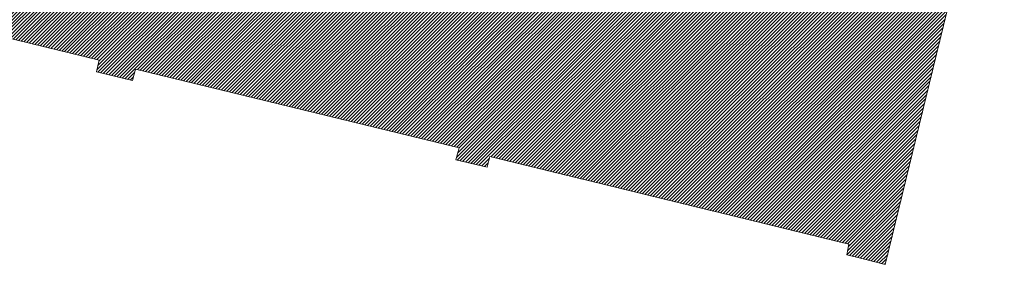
# Model space of a CAD drawing. Header units: millimetres. Extents: x -176817 to 18864955, y -12996033 to 201123.
# Tile 65 of 256: x 9349 to 27971, y 97490 to 102126. Entities that reach past the tile are written whole.
import ezdxf

# ---------------------------------------------------------------- set-up
doc = ezdxf.new("R2010")
doc.units = ezdxf.units.MM
doc.header["$MEASUREMENT"] = 0
doc.layers.add('292-PPOŻ - Linie', color=7, linetype='Continuous')

msp = doc.modelspace()

# ---------------------------------------------------------------- hatches: boundary and pattern name
at = {"layer": '292-PPOŻ - Linie', "linetype": 'Continuous', "lineweight": 0}
h = msp.add_hatch(dxfattribs=at)
h.set_pattern_fill('Bloczki_ceramiczne_0002', color=9, style=0, pattern_type=2)
h.set_pattern_definition([(45, (0, 0), (-31.819805, 31.819805), [])])
h.paths.add_polyline_path([(-53660, 117540), (-53900, 116940), (-53120, 116750), (-53070, 116980), (-45050, 115020), (-45100, 114800), (-44370, 114620), (-44320, 114840), (-37710, 113220), (-37760, 113000), (-37060, 112830), (-37010, 113050), (-30430, 111450), (-30490, 111230), (-29790, 111060), (-29730, 111270), (-23140, 109670), (-23200, 109450), (-22510, 109280), (-22460, 109500), (-15850, 107890), (-15910, 107670), (-15230, 107500), (-15170, 107720), (-8550, 106100), (-8610, 105880), (-7960, 105720), (-7900, 105940), (-1260, 104320), (-1320, 104100), (-670, 103940), (-620, 104160), (6010, 102550), (5950, 102320), (6610, 102160), (6660, 102380), (10850, 101360), (10800, 101140), (11480, 100970), (11540, 101190), (17660, 99700), (17600, 99470), (18190, 99330), (18240, 99530), (25030, 97870), (24990, 97670), (25279.65, 97598.58), (25720, 97490), (27660, 105460), (40230, 102370), (42040, 110060), (42200, 110020), (43220, 114160), (35116.46, 116153.83), (30580, 117270), (31630, 121580), (31400, 121640), (33126.65, 128727.26), (33370, 128670), (33530, 129350), (33300, 129430), (35026.87, 136498.21), (35270, 136440), (35440, 137150), (35210, 137210), (36917.06, 144249), (37160, 144190), (37330, 144890), (37100, 144950), (38827.06, 152059), (39070, 152000), (39240, 152700), (39010, 152760), (39656.56, 155446.91), (39900, 155390), (40069.46, 156114.91), (39249.18, 156315.63), (39200.76, 156117.12), (32590, 157750), (32632.02, 157934.89), (31891.94, 158115.99), (31846.93, 157926.19), (31382.54, 155967.62), (27682.62, 156833.99), (28150, 158830), (25771, 159387.06), (25822.98, 159601.1), (25123.69, 159772.23), (25080, 159580), (20920.91, 160567.08), (20974.54, 160787.55), (20234.79, 160968.57), (20060, 160250), (20294.41, 160173.86), (18750, 153860), (-7210, 160210), (-7600, 160800), (-7808.55, 160662.14), (-9909.98, 163874.32), (-9700, 164010), (-10117.4, 164655.98), (-10740, 164250), (-10590, 164020), (-16710, 160040), (-16850, 160260), (-17147.51, 160064.91), (-17047.11, 159910.97), (-17359.73, 159707.08), (-17322.91, 159650.94), (-23400, 155680), (-23441.33, 155740.62), (-23747.89, 155540.68), (-23852, 155700.29), (-24170, 155490), (-24083.62, 155359.35), (-28380, 152430), (-28530, 152650), (-29130, 152250), (-28953.45, 151962.35), (-35070, 148070), (-35210, 148290), (-35840, 147870), (-35625.58, 147506.07), (-41790, 143690), (-41920, 143900), (-42520, 143510), (-42362.96, 143241.75), (-46750, 140450), (-46890, 140670), (-48320, 139740)])

# ---------------------------------------------------------------- linework, layer by layer
at = {"layer": '292-PPOŻ - Linie', "color": 7, "linetype": 'Continuous', "lineweight": 0, "flags": 128}
msp.add_lwpolyline([(6660, 102380), (10850, 101360), (10800, 101140), (11480, 100970), (11540, 101190), (17660, 99700), (17600, 99470), (18190, 99330), (18240, 99530), (25030, 97870), (24990, 97670), (25279.65, 97598.58), (25720, 97490), (27660, 105460)], dxfattribs=at)

doc.saveas('drawing.dxf')
